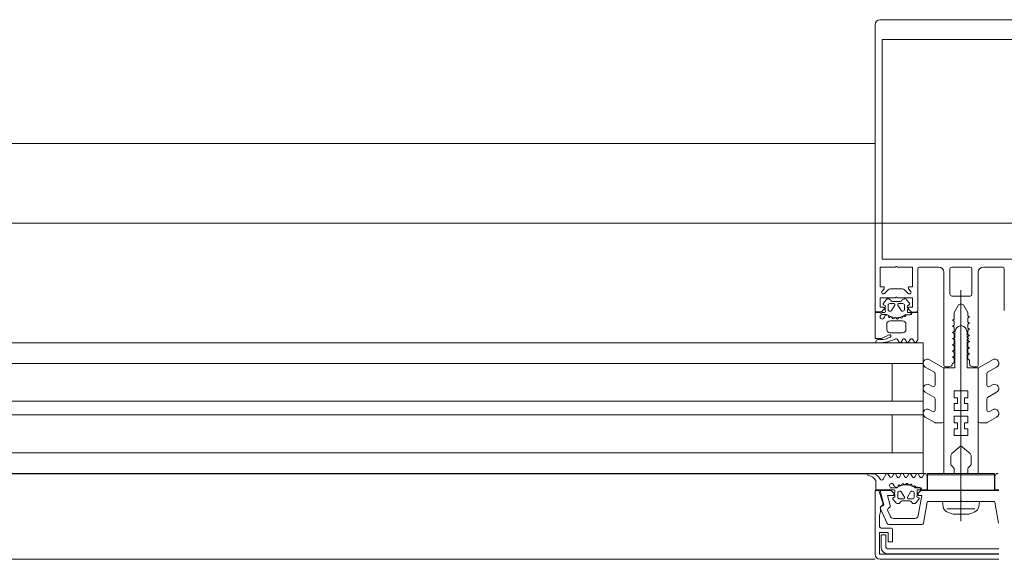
# Model space of a CAD drawing. Header units: centimetres. Extents: x -2424 to 2260, y -130 to 3012.
# Tile 58 of 81: x 308 to 337, y 1668 to 1684. Entities that reach past the tile are written whole.
import ezdxf

# ---------------------------------------------------------------- set-up
doc = ezdxf.new("R2010")
doc.units = ezdxf.units.CM
doc.linetypes.add('Długa kreska', pattern=[142.875, 95.25, -47.625])
for name, color, linetype, lineweight in [('A-DETL', 90, 'Continuous', 9), ('A-DETL-GENF', 92, 'Continuous', 13), ('A-GLAZ-CURT', 52, 'Continuous', 9), ('A-GLAZ-CWMG', 51, 'Continuous', 9)]:
    doc.layers.add(name, color=color, linetype=linetype, lineweight=lineweight)

msp = doc.modelspace()

# ---------------------------------------------------------------- linework, layer by layer
at = {"layer": 'A-DETL', "color": 251, "linetype": 'Długa kreska', "lineweight": 9}
msp.add_line((536.377, 1678.001), (3.377, 1678.001), dxfattribs=at)
at = {"layer": 'A-DETL-GENF', "color": 251, "lineweight": 9, "extrusion": (0, 0, -1)}
for p, q in [((333.377, 1682.393), (333.377, 1683.776)), ((333.527, 1683.926), (338.227, 1683.926)), ((333.377, 1682.926), (333.377, 1677.265)), ((333.587, 1682.926), (333.587, 1677.265)), ((334.617, 1675.466), (334.617, 1676.676)), ((335.377, 1676.576), (335.377, 1673.876)), ((335.557, 1676.676), (335.557, 1675.936)), ((336.147, 1676.726), (335.607, 1676.726)), ((336.197, 1675.936), (336.197, 1676.676)), ((336.377, 1673.876), (336.377, 1676.576)), ((337.137, 1676.676), (337.137, 1675.466)), ((333.759, 1676.066), (333.653, 1675.96)), ((334.164, 1676.096), (333.83, 1676.096)), ((334.341, 1675.96), (334.235, 1676.066)), ((335.877, 1676.053), (335.877, 1669.332)), ((333.7, 1675.777), (333.619, 1675.68)), ((333.927, 1675.666), (333.807, 1675.666)), ((334.112, 1675.725), (333.882, 1675.725)), ((334.187, 1675.666), (334.067, 1675.666)), ((334.375, 1675.68), (334.293, 1675.777)), ((335.607, 1675.886), (336.147, 1675.886)), ((333.647, 1675.405), (333.587, 1675.405)), ((333.757, 1675.616), (333.757, 1675.496)), ((333.807, 1675.446), (333.834, 1675.446)), ((333.86, 1675.461), (333.953, 1675.621)), ((334.041, 1675.621), (334.133, 1675.461)), ((334.159, 1675.446), (334.187, 1675.446)), ((334.237, 1675.496), (334.237, 1675.616)), ((334.413, 1675.405), (334.348, 1675.405)), ((333.587, 1675.345), (333.715, 1675.345)), ((333.65, 1675.284), (333.621, 1675.235)), ((333.717, 1675.065), (333.717, 1674.915)), ((333.77, 1675.288), (333.769, 1675.302)), ((333.829, 1675.276), (333.811, 1675.266)), ((334.177, 1675.165), (333.817, 1675.165)), ((333.879, 1675.245), (333.875, 1675.259)), ((333.943, 1675.247), (333.929, 1675.233)), ((334, 1675.23), (333.992, 1675.242)), ((334.061, 1675.249), (334.051, 1675.231)), ((334.12, 1675.247), (334.11, 1675.256)), ((334.175, 1675.281), (334.169, 1675.261)), ((334.231, 1675.293), (334.217, 1675.3)), ((334.277, 1674.915), (334.277, 1675.065)), ((333.817, 1674.815), (334.177, 1674.815)), ((335.702, 1674.686), (335.702, 1674.825)), ((335.802, 1674.998), (335.827, 1675.012)), ((335.952, 1674.998), (335.927, 1675.012)), ((336.052, 1674.686), (336.052, 1674.825)), ((333.397, 1674.646), (333.526, 1674.646)), ((333.401, 1674.556), (333.401, 1674.546)), ((333.522, 1674.616), (333.461, 1674.616)), ((333.567, 1674.654), (333.788, 1674.752)), ((334.034, 1674.621), (334.08, 1674.54)), ((334.132, 1674.54), (334.181, 1674.625)), ((334.252, 1674.625), (334.301, 1674.54)), ((334.353, 1674.54), (334.402, 1674.625)), ((334.473, 1674.625), (334.521, 1674.54)), ((335.667, 1674.654), (335.692, 1674.669)), ((335.692, 1674.622), (335.667, 1674.637)), ((336.087, 1674.654), (336.062, 1674.669)), ((336.062, 1674.622), (336.087, 1674.637)), ((334.964, 1674.034), (335.352, 1673.81)), ((336.789, 1674.034), (336.402, 1673.81)), ((335.102, 1673.666), (334.839, 1673.817)), ((335.377, 1673.767), (335.377, 1672.246)), ((335.427, 1673.826), (335.527, 1673.826)), ((336.227, 1673.826), (336.327, 1673.826)), ((336.377, 1673.767), (336.377, 1672.246)), ((336.652, 1673.666), (336.914, 1673.817)), ((335.127, 1673.296), (335.127, 1673.622)), ((336.627, 1673.296), (336.627, 1673.622)), ((335.102, 1672.936), (334.839, 1673.087)), ((334.964, 1673.304), (335.052, 1673.253)), ((336.652, 1672.936), (336.914, 1673.087)), ((336.789, 1673.304), (336.702, 1673.253)), ((335.127, 1672.571), (335.127, 1672.892)), ((336.627, 1672.571), (336.627, 1672.892)), ((334.964, 1672.578), (335.052, 1672.528)), ((336.789, 1672.578), (336.702, 1672.528)), ((335.115, 1672.202), (334.839, 1672.362)), ((336.638, 1672.202), (336.914, 1672.362)), ((335.327, 1672.196), (335.14, 1672.196)), ((336.427, 1672.196), (336.613, 1672.196)), ((335.577, 1671.227), (335.577, 1671.012)), ((336.177, 1671.227), (336.177, 1671.012)), ((333.278, 1670.724), (333.19, 1670.724)), ((333.701, 1670.708), (333.614, 1670.556)), ((333.804, 1670.624), (333.753, 1670.708)), ((333.922, 1670.708), (333.872, 1670.624)), ((334.023, 1670.624), (333.973, 1670.708)), ((334.141, 1670.708), (334.091, 1670.624)), ((334.243, 1670.623), (334.193, 1670.708)), ((334.361, 1670.708), (334.311, 1670.624)), ((334.463, 1670.623), (334.413, 1670.708)), ((334.581, 1670.708), (334.531, 1670.623)), ((334.68, 1670.627), (334.633, 1670.708)), ((334.802, 1670.71), (334.754, 1670.626)), ((333.995, 1670.306), (333.867, 1670.306)), ((333.867, 1670.246), (333.927, 1670.246)), ((333.901, 1670.416), (333.93, 1670.367)), ((334.049, 1670.349), (334.05, 1670.363)), ((334.087, 1670.206), (334.114, 1670.206)), ((334.091, 1670.385), (334.109, 1670.375)), ((334.155, 1670.392), (334.159, 1670.406)), ((334.209, 1670.418), (334.223, 1670.404)), ((334.272, 1670.409), (334.28, 1670.421)), ((334.331, 1670.42), (334.341, 1670.402)), ((334.39, 1670.395), (334.4, 1670.404)), ((334.439, 1670.206), (334.467, 1670.206)), ((334.449, 1670.39), (334.455, 1670.37)), ((334.497, 1670.351), (334.511, 1670.358)), ((334.628, 1670.246), (334.693, 1670.246)), ((333.899, 1669.971), (333.98, 1669.874)), ((334.037, 1670.036), (334.037, 1670.156)), ((334.207, 1669.986), (334.087, 1669.986)), ((334.14, 1670.191), (334.233, 1670.031)), ((334.162, 1669.926), (334.392, 1669.926)), ((334.321, 1670.031), (334.413, 1670.191)), ((334.467, 1669.986), (334.347, 1669.986)), ((334.517, 1670.156), (334.517, 1670.036)), ((334.573, 1669.874), (334.655, 1669.971)), ((335.852, 1669.911), (334.924, 1669.911)), ((336.83, 1669.911), (335.902, 1669.911)), ((333.732, 1669.264), (333.532, 1669.691)), ((333.746, 1669.637), (333.822, 1669.473)), ((334.894, 1669.886), (334.787, 1669.277)), ((335.469, 1669.69), (336.284, 1669.69)), ((336.966, 1669.277), (336.859, 1669.886)), ((333.912, 1669.416), (334.535, 1669.416)), ((336.102, 1669.542), (335.652, 1669.542)), ((333.837, 1669.136), (333.557, 1669.136)), ((334.738, 1669.236), (333.777, 1669.236)), ((333.742, 1668.531), (336.977, 1668.531)), ((333.527, 1668.226), (336.977, 1668.226)), ((336.977, 1668.381), (333.752, 1668.381))]:
    msp.add_line(p, q, dxfattribs=at)
at = {"layer": 'A-DETL-GENF', "color": 251, "lineweight": 9, "extrusion": (0, 0, -1), "flags": 128}
for points in [[(-333.587, 1682.393), (-333.587, 1683.346), (-338.167, 1683.346), (-338.167, 1682.393)], [(-333.377, 1677.426), (-333.377, 1677.105), (-333.377, 1675.426), (-333.567, 1675.426), (-333.647, 1675.506), (-333.647, 1675.566), (-333.527, 1675.566), (-333.527, 1675.836), (-333.972, 1675.836)], [(-333.587, 1677.426), (-333.587, 1677.105), (-333.587, 1676.956), (-334.757, 1676.956), (-336.997, 1676.956), (-338.167, 1676.956), (-338.167, 1677.105), (-338.167, 1677.426)], [(-333.582, 1676.031), (-333.647, 1676.096), (-333.647, 1676.156), (-333.527, 1676.156), (-333.527, 1676.726), (-333.972, 1676.726)], [(-334.022, 1676.726), (-334.467, 1676.726), (-334.467, 1676.156), (-334.347, 1676.156), (-334.347, 1676.096), (-334.411, 1676.031)], [(-334.667, 1676.726), (-334.757, 1676.726), (-335.227, 1676.726)], [(-336.527, 1676.726), (-336.997, 1676.726), (-337.087, 1676.726)], [(-334.022, 1675.836), (-334.467, 1675.836), (-334.467, 1675.566), (-334.347, 1675.566), (-334.347, 1675.506), (-334.437, 1675.416), (-334.567, 1675.416)], [(-333.527, 1675.405), (-333.377, 1675.405), (-333.377, 1674.666)], [(-333.627, 1675.634), (-333.677, 1675.605), (-333.677, 1675.593)], [(-334.317, 1675.593), (-334.317, 1675.605), (-334.367, 1675.634)], [(-334.573, 1674.54), (-334.617, 1674.615), (-334.617, 1675.405), (-334.481, 1675.405)], [(-335.627, 1673.926), (-335.677, 1673.954), (-335.677, 1674.077), (-335.627, 1674.106), (-335.677, 1674.134), (-335.677, 1674.257), (-335.627, 1674.286), (-335.677, 1674.314), (-335.677, 1674.437), (-335.627, 1674.466), (-335.677, 1674.494), (-335.677, 1674.617), (-335.627, 1674.646), (-335.677, 1674.674), (-335.677, 1674.797), (-335.627, 1674.826), (-335.677, 1674.854), (-335.677, 1674.977), (-335.627, 1675.006), (-335.677, 1675.034), (-335.677, 1675.157), (-335.627, 1675.186), (-335.677, 1675.214), (-335.677, 1675.409), (-335.79, 1675.606)], [(-335.963, 1675.606), (-336.077, 1675.409), (-336.077, 1675.309), (-336.127, 1675.28), (-336.077, 1675.251), (-336.077, 1675.129), (-336.127, 1675.1), (-336.077, 1675.071), (-336.077, 1674.949), (-336.127, 1674.92), (-336.077, 1674.891), (-336.077, 1674.769), (-336.127, 1674.74), (-336.077, 1674.711), (-336.077, 1674.589), (-336.127, 1674.56), (-336.077, 1674.531), (-336.077, 1674.409), (-336.127, 1674.38), (-336.077, 1674.351), (-336.077, 1674.229), (-336.127, 1674.2), (-336.077, 1674.171), (-336.077, 1674.049), (-336.127, 1674.02), (-336.127, 1673.926)], [(-334.272, 1675.345), (-334.402, 1675.335), (-334.275, 1675.335), (-334.275, 1675.32)], [(-336.141, 1671.304), (-335.877, 1671.526), (-335.877, 1671.826), (-336.077, 1671.826), (-336.077, 1672.026), (-335.977, 1672.026), (-335.977, 1672.192), (-336.077, 1672.192), (-336.077, 1672.392), (-335.877, 1672.392), (-335.877, 1672.559), (-336.077, 1672.559), (-336.077, 1672.759), (-335.977, 1672.759), (-335.977, 1672.926), (-336.077, 1672.926), (-336.077, 1673.126), (-335.877, 1673.126), (-335.877, 1675.026), (-335.877, 1673.126), (-335.677, 1673.126), (-335.677, 1672.926), (-335.777, 1672.926), (-335.777, 1672.759), (-335.677, 1672.759), (-335.677, 1672.559), (-335.877, 1672.559), (-335.877, 1672.392), (-335.677, 1672.392), (-335.677, 1672.192), (-335.777, 1672.192), (-335.777, 1672.026), (-335.677, 1672.026), (-335.677, 1671.826), (-335.877, 1671.826), (-335.877, 1671.526), (-335.612, 1671.304)], [(-335.677, 1670.839), (-335.677, 1670.726), (-335.377, 1670.726), (-335.377, 1673.796), (-335.702, 1673.796), (-335.702, 1674.605)], [(-336.077, 1670.839), (-336.077, 1670.726), (-336.377, 1670.726), (-336.377, 1673.796), (-336.052, 1673.796), (-336.052, 1674.605)], [(-333.397, 1670.515), (-333.397, 1670.246), (-333.807, 1670.246)], [(-334.761, 1670.246), (-334.897, 1670.246), (-334.897, 1670.635), (-334.854, 1670.71)], [(-336.977, 1670.246), (-336.857, 1670.246), (-336.857, 1670.635), (-336.899, 1670.71)], [(-333.603, 1669.867), (-333.487, 1670.226), (-333.377, 1670.226), (-333.377, 1668.375)], [(-333.627, 1669.851), (-333.527, 1670.226), (-333.847, 1670.226), (-333.927, 1670.146), (-333.927, 1670.086), (-333.74, 1670.086), (-333.819, 1669.791)], [(-334.674, 1670.306), (-334.552, 1670.306), (-334.555, 1670.331), (-334.682, 1670.316)], [(-334.633, 1669.498), (-334.737, 1670.086), (-334.627, 1670.086), (-334.627, 1670.146), (-334.707, 1670.226), (-336.977, 1670.226)], [(-333.957, 1670.058), (-333.957, 1670.046), (-333.907, 1670.017)], [(-334.647, 1670.017), (-334.597, 1670.046), (-334.597, 1670.058)], [(-333.507, 1669.186), (-333.507, 1669.501), (-333.537, 1669.619), (-333.537, 1669.724)], [(-335.357, 1669.752), (-335.337, 1669.905), (-336.417, 1669.905), (-336.397, 1669.752)], [(-336.977, 1668.376), (-333.507, 1668.376), (-333.507, 1669.006), (-333.757, 1669.006), (-333.757, 1668.736), (-333.887, 1668.736), (-333.887, 1669.086)], [(-333.552, 1668.581), (-333.552, 1668.941), (-333.692, 1668.941), (-333.692, 1668.581)]]:
    msp.add_lwpolyline(points, dxfattribs=at)
for points in [[(-334.907, 1670.726), (-336.847, 1670.726), (-336.847, 1670.686), (-334.907, 1670.686)], [(-334.907, 1670.686), (-336.847, 1670.686), (-336.847, 1670.236), (-334.907, 1670.236)]]:
    msp.add_lwpolyline(points, close=True, dxfattribs=at)
at = {"layer": 'A-DETL-GENF', "color": 251, "lineweight": 9, "extrusion": (0, 0, -1)}
for centre, radius, start, end in [((-333.527, 1683.776), 0.15, 0, 90), ((-333.997, 1676.72), 0.0256, 12.6804, 167.3196), ((-334.667, 1676.676), 0.05, 0, 90), ((-335.227, 1676.576), 0.15, 90, 180), ((-335.607, 1676.676), 0.05, 0, 90), ((-336.147, 1676.676), 0.05, 90, 180), ((-336.527, 1676.576), 0.15, 0, 90), ((-337.087, 1676.676), 0.05, 90, 180), ((-333.617, 1675.996), 0.05, 225, 45), ((-333.83, 1675.996), 0.1, 45, 90), ((-334.164, 1675.996), 0.1, 90, 135), ((-334.376, 1675.996), 0.05, 135, 315), ((-335.607, 1675.936), 0.05, 270, 0), ((-336.147, 1675.936), 0.05, 180, 270), ((-333.642, 1675.66), 0.03, 300.0072, 39.9919), ((-333.762, 1675.725), 0.08, 39.9989, 157.3866), ((-333.807, 1675.616), 0.05, 359.9921, 90.0123), ((-333.882, 1675.775), 0.05, 270.0026, 337.3798), ((-333.927, 1675.636), 0.03, 89.9958, 210.0047), ((-333.997, 1675.83), 0.0256, 12.6804, 167.3196), ((-334.067, 1675.636), 0.03, 330.0049, 90.0035), ((-334.112, 1675.775), 0.05, 202.6231, 270.0034), ((-334.232, 1675.725), 0.08, 22.625, 139.9992), ((-334.187, 1675.616), 0.05, 90.0114, 179.993), ((-334.352, 1675.66), 0.03, 139.9909, 240.0039), ((-335.877, 1675.556), 0.1, 30, 150), ((-333.557, 1675.405), 0.03, 180.0022, 0.0022), ((-333.647, 1675.436), 0.03, 180.0207, 269.097), ((-333.981, 1675.514), 0.314, 345.5001, 14.5043), ((-333.807, 1675.496), 0.05, 269.992, 0.0125), ((-333.834, 1675.476), 0.03, 209.9958, 270.0143), ((-334.159, 1675.476), 0.03, 269.9916, 330.0072), ((-334.187, 1675.496), 0.05, 180.0113, 269.9932), ((-334.348, 1675.435), 0.03, 270.0022, 13.1998), ((-334.012, 1675.514), 0.314, 165.5192, 193.1998), ((-334.394, 1675.378), 0.033, 125.0923, 270.0022), ((-334.402, 1675.385), 0.05, 187.1759, 270.0111), ((-334.481, 1675.375), 0.03, 7.1907, 89.9992), ((-334.567, 1675.466), 0.05, 180, 270), ((-333.587, 1675.28), 0.065, 270.0022, 90.0022), ((-333.587, 1675.255), 0.04, 209.996, 270.0022), ((-333.736, 1675.234), 0.1, 30.0045, 89.1751), ((-333.715, 1675.295), 0.05, 90.0022, 125.0801), ((-333.817, 1675.065), 0.1, 0.0022, 90.0022), ((-333.735, 1675.3), 0.0339, 89.1805, 176.9997), ((-333.997, 1675.696), 0.44, 234.161, 305.0801), ((-333.797, 1675.289), 0.0272, 240.0132, 356.9875), ((-333.845, 1675.249), 0.0316, 60.0093, 161.9989), ((-333.908, 1675.254), 0.03, 225.0028, 342.0031), ((-333.966, 1675.225), 0.0316, 44.9932, 147.0127), ((-334.025, 1675.246), 0.03, 210.0025, 327.0008), ((-334.089, 1675.233), 0.0316, 30.0048, 131.9996), ((-334.14, 1675.269), 0.03, 194.9977, 312.0051), ((-334.204, 1675.274), 0.03, 15.0037, 116.9991), ((-334.177, 1675.065), 0.1, 90.0022, 180.0022), ((-334.245, 1675.32), 0.03, 180.0134, 296.9932), ((-334.272, 1675.315), 0.03, 54.161, 90.0022), ((-333.817, 1674.915), 0.1, 270.0022, 0.0022), ((-334.177, 1674.915), 0.1, 180.0022, 270.0022), ((-335.902, 1674.825), 0.2, 0, 60), ((-335.877, 1674.926), 0.1, 60, 90), ((-335.877, 1674.926), 0.1, 90, 120), ((-335.852, 1674.825), 0.2, 120, 180), ((-333.397, 1674.666), 0.02, 270.0062, 359.9939), ((-333.461, 1674.556), 0.06, 359.9899, 90.0124), ((-333.421, 1674.546), 0.02, 269.9795, 0.0402), ((-333.488, 1675.596), 1.07, 243.342, 269.9934), ((-333.522, 1675.246), 0.63, 241.9301, 270.0019), ((-333.526, 1674.746), 0.1, 246.0084, 269.9977), ((-333.802, 1674.721), 0.035, 66.0038, 241.9274), ((-333.991, 1674.594), 0.051, 63.3408, 148.1953), ((-334.106, 1674.555), 0.03, 209.9986, 330.0058), ((-334.217, 1674.604), 0.041, 30.0007, 150.0037), ((-334.327, 1674.555), 0.03, 209.9986, 330.0058), ((-334.437, 1674.604), 0.041, 30.0075, 149.997), ((-334.547, 1674.555), 0.03, 209.9986, 330.0058), ((-335.672, 1674.646), 0.01, 300.0198, 59.9697), ((-335.682, 1674.686), 0.02, 180, 239.9697), ((-335.682, 1674.605), 0.02, 120.0198, 180), ((-336.072, 1674.686), 0.02, 300.0303, 0), ((-336.072, 1674.605), 0.02, 0, 59.9802), ((-336.082, 1674.646), 0.01, 120.0303, 239.9802), ((-334.902, 1673.925), 0.125, 300, 120), ((-335.527, 1673.926), 0.1, 180, 270), ((-336.227, 1673.926), 0.1, 270, 0), ((-336.852, 1673.925), 0.125, 60, 240), ((-335.077, 1673.622), 0.05, 120, 180), ((-335.327, 1673.767), 0.05, 120, 180), ((-335.427, 1673.876), 0.05, 270, 0), ((-336.327, 1673.876), 0.05, 180, 270), ((-336.427, 1673.767), 0.05, 0, 60), ((-336.677, 1673.622), 0.05, 0, 60), ((-334.902, 1673.195), 0.125, 300, 120), ((-335.077, 1673.296), 0.05, 180, 300), ((-336.677, 1673.296), 0.05, 240, 0), ((-336.852, 1673.195), 0.125, 60, 240), ((-335.077, 1672.892), 0.05, 120, 180), ((-336.677, 1672.892), 0.05, 0, 60), ((-334.902, 1672.47), 0.125, 300, 120), ((-335.077, 1672.571), 0.05, 180, 300), ((-336.677, 1672.571), 0.05, 240, 0), ((-336.852, 1672.47), 0.125, 60, 240), ((-335.14, 1672.246), 0.05, 270, 300), ((-335.327, 1672.246), 0.05, 180, 270), ((-336.427, 1672.246), 0.05, 270, 0), ((-336.613, 1672.246), 0.05, 240, 270), ((-335.677, 1671.227), 0.1, 0, 50), ((-336.077, 1671.227), 0.1, 130, 180), ((-335.677, 1671.012), 0.1, 300, 0), ((-335.577, 1670.839), 0.1, 120, 180), ((-336.177, 1670.839), 0.1, 0, 60), ((-336.077, 1671.012), 0.1, 180, 240), ((-333.19, 1670.695), 0.03, 278.3567, 90.0978), ((-333.144, 1670.382), 0.286, 98.3567, 152.4079), ((-333.278, 1670.524), 0.2, 90.0978, 99.5455), ((-333.262, 1670.435), 0.291, 99.5455, 154.6363), ((-333.571, 1670.581), 0.05, 209.8351, 334.6363), ((-333.727, 1670.693), 0.03, 29.8351, 149.2846), ((-333.838, 1670.648), 0.0417, 215.132, 324.868), ((-333.947, 1670.693), 0.03, 30.4654, 149.4113), ((-334.057, 1670.647), 0.0415, 215.012, 324.988), ((-334.167, 1670.693), 0.03, 30.4654, 149.8552), ((-334.277, 1670.649), 0.043, 216.1766, 322.1564), ((-334.387, 1670.693), 0.03, 30.4654, 149.6551), ((-334.497, 1670.647), 0.0419, 215.3001, 324.5335), ((-334.607, 1670.693), 0.03, 30.2315, 149.6554), ((-334.718, 1670.646), 0.0416, 208.432, 333.0459), ((-334.828, 1670.695), 0.03, 29.868, 150.2035), ((-336.925, 1670.695), 0.03, 29.7965, 150.132), ((-333.867, 1670.371), 0.065, 270, 90), ((-333.837, 1670.246), 0.03, 0, 180), ((-333.867, 1670.396), 0.04, 90, 150.0063), ((-333.927, 1670.216), 0.03, 90.9052, 179.9815), ((-334.016, 1670.417), 0.1, 270.8272, 329.9977), ((-334.261, 1670.137), 0.314, 345.4979, 14.5021), ((-333.995, 1670.356), 0.05, 234.9221, 270), ((-334.015, 1670.351), 0.0339, 183.0025, 270.8217), ((-334.277, 1669.955), 0.44, 54.9221, 125.8412), ((-334.087, 1670.156), 0.05, 359.9897, 90.0103), ((-334.077, 1670.362), 0.0272, 3.0147, 119.989), ((-334.125, 1670.402), 0.0316, 198.0033, 299.993), ((-334.114, 1670.176), 0.03, 89.9879, 150.0064), ((-334.188, 1670.397), 0.03, 17.9991, 134.9995), ((-334.246, 1670.426), 0.0316, 212.9896, 315.009), ((-334.305, 1670.405), 0.03, 33.0015, 149.9997), ((-334.369, 1670.418), 0.0316, 228.0026, 329.9974), ((-334.42, 1670.382), 0.03, 47.9972, 165.0045), ((-334.439, 1670.176), 0.03, 29.995, 90.0107), ((-334.484, 1670.378), 0.03, 243.0032, 344.9985), ((-334.467, 1670.156), 0.05, 90.009, 179.991), ((-334.525, 1670.331), 0.03, 63.009, 179.9888), ((-334.552, 1670.336), 0.03, 270, 305.8412), ((-334.628, 1670.216), 0.03, 346.8025, 90), ((-334.292, 1670.137), 0.314, 166.8025, 194.483), ((-334.674, 1670.273), 0.033, 90, 234.9099), ((-334.682, 1670.266), 0.05, 89.9912, 172.8263), ((-334.761, 1670.276), 0.03, 270.003, 352.8115), ((-333.922, 1669.991), 0.03, 320.0103, 59.9951), ((-334.087, 1670.036), 0.05, 269.9899, 0.0101), ((-334.162, 1669.876), 0.05, 22.6224, 89.9997), ((-334.207, 1670.016), 0.03, 149.9976, 270.0064), ((-334.347, 1670.016), 0.03, 269.9987, 29.9973), ((-334.392, 1669.876), 0.05, 89.9988, 157.3791), ((-334.467, 1670.036), 0.05, 180.0092, 269.9908), ((-334.632, 1669.991), 0.03, 119.9983, 220.0113), ((-334.924, 1669.881), 0.03, 10, 90), ((-335.877, 1669.905), 0.0256, 12.6804, 167.3196), ((-336.83, 1669.881), 0.03, 90, 170), ((-333.587, 1669.717), 0.06, 335, 81.5583), ((-333.607, 1669.724), 0.07, 0, 59.9983), ((-333.537, 1669.846), 0.07, 162, 239.9983), ((-333.569, 1669.836), 0.06, 165, 261.5583), ((-333.8, 1669.662), 0.06, 335, 71.1808), ((-333.761, 1669.776), 0.06, 165, 251.1808), ((-334.042, 1669.926), 0.08, 202.6156, 320.0033), ((-334.512, 1669.926), 0.08, 220.0031, 337.3772), ((-335.57, 1669.805), 0.22, 297.2746, 346.0268), ((-336.183, 1669.805), 0.22, 193.9707, 242.728), ((-333.912, 1669.516), 0.1, 270, 335), ((-334.535, 1669.516), 0.1, 190, 270), ((-335.877, 1670.434), 0.92, 284.1683, 296.293), ((-335.876, 1670.435), 0.921, 243.7078, 255.8284), ((-333.557, 1669.185), 0.0498, 269.8262, 0.1735), ((-333.777, 1669.286), 0.05, 270, 335), ((-333.837, 1669.086), 0.05, 89.9981, 180.0017), ((-334.738, 1669.286), 0.05, 190, 270), ((-333.752, 1668.581), 0.2, 270.0295, 359.9723), ((-333.742, 1668.581), 0.0501, 270.0875, 359.9336), ((-333.527, 1668.376), 0.15, 270.0494, 359.9506)]:
    msp.add_arc(centre, radius, start, end, dxfattribs=at)
at = {"layer": 'A-GLAZ-CURT', "color": 251, "lineweight": 9}
for p, q in [((334.777, 1674.526), (300.977, 1674.526)), ((334.777, 1670.726), (334.777, 1674.526)), ((334.777, 1673.926), (300.977, 1673.926)), ((333.877, 1672.826), (333.877, 1673.926)), ((334.777, 1672.826), (300.977, 1672.826)), ((334.777, 1672.426), (300.977, 1672.426)), ((333.877, 1671.326), (333.877, 1672.426)), ((334.777, 1671.326), (300.977, 1671.326)), ((300.977, 1670.726), (334.777, 1670.726))]:
    msp.add_line(p, q, dxfattribs=at)
at = {"layer": 'A-GLAZ-CWMG', "color": 251, "lineweight": 9}
for p, q in [((333.377, 1680.326), (302.377, 1680.326)), ((302.377, 1670.716), (333.377, 1670.716)), ((302.377, 1668.226), (333.377, 1668.226))]:
    msp.add_line(p, q, dxfattribs=at)

doc.saveas('drawing.dxf')
